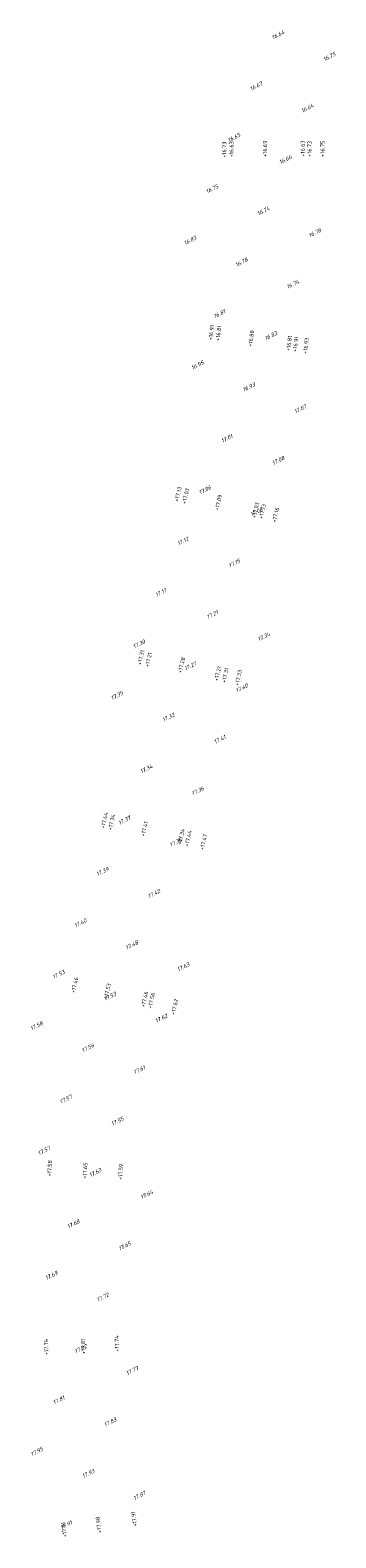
# Model space of a CAD drawing. Header units: metres. Extents: x 202983 to 204040, y 388598 to 392940.
# Tile 10 of 19: x 203703 to 203730, y 391038 to 391173. Entities that reach past the tile are written whole.
import ezdxf

# ---------------------------------------------------------------- set-up
doc = ezdxf.new("R2010")
doc.units = ezdxf.units.M
doc.layers.add('B-WE-OG-HOOGTEPUNT-T18', color=252, linetype='Continuous', lineweight=18)
doc.layers.add('N-WE-OG-HOOGTEPUNT-T25', color=7, linetype='Continuous', lineweight=25)
doc.styles.add('NLCS-ISO', font='NLCS-ISO.ttf')
doc.styles.add('NLCS-ISO-M200-T18', font='NLCS-ISO.ttf', dxfattribs={"height": 0.36})

msp = doc.modelspace()

# ---------------------------------------------------------------- texts
at = {"layer": 'B-WE-OG-HOOGTEPUNT-T18', "linetype": 'Continuous', "lineweight": 18, "char_height": 0.36, "attachment_point": 8, "rotation": 27, "style": 'NLCS-ISO'}
for s, insert in [('{\\fNLCS-ISO|b0|i1|c0|p2;\\C256;16.64}', (203724.81, 391172.6, 16.64)), ('{\\fNLCS-ISO|b0|i1|c0|p2;\\C256;16.75}', (203729.4, 391170.64, 16.75)), ('{\\fNLCS-ISO|b0|i1|c0|p2;\\C256;16.67}', (203722.84, 391168, 16.67)), ('{\\fNLCS-ISO|b0|i1|c0|p2;\\C256;16.64}', (203727.44, 391166.04, 16.64)), ('{\\fNLCS-ISO|b0|i1|c0|p2;\\C256;16.65}', (203720.87, 391163.41, 16.65)), ('{\\fNLCS-ISO|b0|i1|c0|p2;\\C256;16.66}', (203725.47, 391161.44, 16.66)), ('{\\fNLCS-ISO|b0|i1|c0|p2;\\C256;16.75}', (203718.91, 391158.81, 16.75)), ('{\\fNLCS-ISO|b0|i1|c0|p2;\\C256;16.74}', (203723.5, 391156.84, 16.74)), ('{\\fNLCS-ISO|b0|i1|c0|p2;\\C256;16.78}', (203728.1, 391154.88, 16.78)), ('{\\fNLCS-ISO|b0|i1|c0|p2;\\C256;16.83}', (203716.94, 391154.21, 16.83)), ('{\\fNLCS-ISO|b0|i1|c0|p2;\\C256;16.78}', (203721.54, 391152.25, 16.78)), ('{\\fNLCS-ISO|b0|i1|c0|p2;\\C256;16.74}', (203726.13, 391150.28, 16.74)), ('{\\fNLCS-ISO|b0|i1|c0|p2;\\C256;16.81}', (203719.57, 391147.65, 16.81)), ('{\\fNLCS-ISO|b0|i1|c0|p2;\\C256;16.83}', (203724.17, 391145.68, 16.83)), ('{\\fNLCS-ISO|b0|i1|c0|p2;\\C256;16.95}', (203717.6, 391143.05, 16.95)), ('{\\fNLCS-ISO|b0|i1|c0|p2;\\C256;16.93}', (203722.2, 391141.09, 16.93)), ('{\\fNLCS-ISO|b0|i1|c0|p2;\\C256;17.07}', (203726.8, 391139.12, 17.07)), ('{\\fNLCS-ISO|b0|i1|c0|p2;\\C256;17.01}', (203720.23, 391136.49, 17.01)), ('{\\fNLCS-ISO|b0|i1|c0|p2;\\C256;17.08}', (203724.83, 391134.52, 17.08)), ('{\\fNLCS-ISO|b0|i1|c0|p2;\\C256;17.06}', (203718.27, 391131.89, 17.06)), ('{\\fNLCS-ISO|b0|i1|c0|p2;\\C256;17.06}', (203722.87, 391129.93, 17.06)), ('{\\fNLCS-ISO|b0|i1|c0|p2;\\C256;17.12}', (203716.3, 391127.3, 17.12)), ('{\\fNLCS-ISO|b0|i1|c0|p2;\\C256;17.15}', (203720.9, 391125.33, 17.15)), ('{\\fNLCS-ISO|b0|i1|c0|p2;\\C256;17.17}', (203714.34, 391122.7, 17.17)), ('{\\fNLCS-ISO|b0|i1|c0|p2;\\C256;17.21}', (203718.93, 391120.73, 17.21)), ('{\\fNLCS-ISO|b0|i1|c0|p2;\\C256;17.30}', (203712.37, 391118.1, 17.3)), ('{\\fNLCS-ISO|b0|i1|c0|p2;\\C256;17.34}', (203723.53, 391118.77, 17.34)), ('{\\fNLCS-ISO|b0|i1|c0|p2;\\C256;17.27}', (203716.97, 391116.13, 17.27)), ('{\\fNLCS-ISO|b0|i1|c0|p2;\\C256;17.40}', (203721.56, 391114.17, 17.4)), ('{\\fNLCS-ISO|b0|i1|c0|p2;\\C256;17.35}', (203710.4, 391113.5, 17.35)), ('{\\fNLCS-ISO|b0|i1|c0|p2;\\C256;17.32}', (203715, 391111.54, 17.32)), ('{\\fNLCS-ISO|b0|i1|c0|p2;\\C256;17.41}', (203719.6, 391109.57, 17.41)), ('{\\fNLCS-ISO|b0|i1|c0|p2;\\C256;17.34}', (203713.03, 391106.94, 17.34)), ('{\\fNLCS-ISO|b0|i1|c0|p2;\\C256;17.36}', (203717.63, 391104.97, 17.36)), ('{\\fNLCS-ISO|b0|i1|c0|p2;\\C256;17.37}', (203711.07, 391102.34, 17.37)), ('{\\fNLCS-ISO|b0|i1|c0|p2;\\C256;17.36}', (203715.66, 391100.38, 17.36)), ('{\\fNLCS-ISO|b0|i1|c0|p2;\\C256;17.39}', (203709.1, 391097.75, 17.39)), ('{\\fNLCS-ISO|b0|i1|c0|p2;\\C256;17.42}', (203713.7, 391095.78, 17.42)), ('{\\fNLCS-ISO|b0|i1|c0|p2;\\C256;17.40}', (203707.13, 391093.15, 17.4)), ('{\\fNLCS-ISO|b0|i1|c0|p2;\\C256;17.48}', (203711.73, 391091.18, 17.48)), ('{\\fNLCS-ISO|b0|i1|c0|p2;\\C256;17.53}', (203705.17, 391088.55, 17.53)), ('{\\fNLCS-ISO|b0|i1|c0|p2;\\C256;17.63}', (203716.33, 391089.22, 17.63)), ('{\\fNLCS-ISO|b0|i1|c0|p2;\\C256;17.53}', (203709.77, 391086.59, 17.53)), ('{\\fNLCS-ISO|b0|i1|c0|p2;\\C256;17.62}', (203714.36, 391084.62, 17.62)), ('{\\fNLCS-ISO|b0|i1|c0|p2;\\C256;17.58}', (203703.2, 391083.95, 17.58)), ('{\\fNLCS-ISO|b0|i1|c0|p2;\\C256;17.56}', (203707.8, 391081.99, 17.56)), ('{\\fNLCS-ISO|b0|i1|c0|p2;\\C256;17.61}', (203712.4, 391080.02, 17.61)), ('{\\fNLCS-ISO|b0|i1|c0|p2;\\C256;17.57}', (203705.83, 391077.39, 17.57)), ('{\\fNLCS-ISO|b0|i1|c0|p2;\\C256;17.55}', (203710.43, 391075.42, 17.55)), ('{\\fNLCS-ISO|b0|i1|c0|p2;\\C256;17.57}', (203703.87, 391072.79, 17.57)), ('{\\fNLCS-ISO|b0|i1|c0|p2;\\C256;17.63}', (203708.46, 391070.83, 17.63)), ('{\\fNLCS-ISO|b0|i1|c0|p2;\\C256;17.64}', (203713.06, 391068.86, 17.64)), ('{\\fNLCS-ISO|b0|i1|c0|p2;\\C256;17.68}', (203706.5, 391066.23, 17.68)), ('{\\fNLCS-ISO|b0|i1|c0|p2;\\C256;17.65}', (203711.09, 391064.26, 17.65)), ('{\\fNLCS-ISO|b0|i1|c0|p2;\\C256;17.69}', (203704.53, 391061.63, 17.69)), ('{\\fNLCS-ISO|b0|i1|c0|p2;\\C256;17.72}', (203709.13, 391059.67, 17.72)), ('{\\fNLCS-ISO|b0|i1|c0|p2;\\C256;17.82}', (203707.16, 391055.07, 17.82)), ('{\\fNLCS-ISO|b0|i1|c0|p2;\\C256;17.77}', (203711.76, 391053.1, 17.77)), ('{\\fNLCS-ISO|b0|i1|c0|p2;\\C256;17.81}', (203705.19, 391050.47, 17.81)), ('{\\fNLCS-ISO|b0|i1|c0|p2;\\C256;17.83}', (203709.79, 391048.51, 17.83)), ('{\\fNLCS-ISO|b0|i1|c0|p2;\\C256;17.95}', (203703.23, 391045.88, 17.95)), ('{\\fNLCS-ISO|b0|i1|c0|p2;\\C256;17.93}', (203707.83, 391043.91, 17.93)), ('{\\fNLCS-ISO|b0|i1|c0|p2;\\C256;17.87}', (203712.42, 391041.94, 17.87)), ('{\\fNLCS-ISO|b0|i1|c0|p2;\\C256;17.91}', (203705.86, 391039.31, 17.91))]:
    msp.add_mtext(s, dxfattribs=dict(at, insert=insert))
at = {"layer": 'N-WE-OG-HOOGTEPUNT-T25', "linetype": 'Continuous', "lineweight": 25, "char_height": 0.36, "attachment_point": 8, "style": 'NLCS-ISO-M200-T18'}
for s, insert, rotation in [('{\\fNLCS-ISO|b0|i0|c0|p2;+16.73}', (203720.1, 391162.48, 16.73), 89.9028), ('{\\fNLCS-ISO|b0|i0|c0|p2;+16.63}', (203720.75, 391162.51, 16.63), 89.9028), ('{\\fNLCS-ISO|b0|i0|c0|p2;+16.69}', (203723.74, 391162.57, 16.69), 89.9028), ('{\\fNLCS-ISO|b0|i0|c0|p2;+16.63}', (203727.13, 391162.58, 16.63), 89.9028), ('{\\fNLCS-ISO|b0|i0|c0|p2;+16.73}', (203727.73, 391162.55, 16.73), 89.9028), ('{\\fNLCS-ISO|b0|i0|c0|p2;+16.75}', (203728.89, 391162.56, 16.75), 89.9028), ('{\\fNLCS-ISO|b0|i0|c0|p2;+16.91}', (203718.94, 391146.1, 16.91), 82.2722), ('{\\fNLCS-ISO|b0|i0|c0|p2;+16.81}', (203719.58, 391146.05, 16.81), 82.2722), ('{\\fNLCS-ISO|b0|i0|c0|p2;+16.88}', (203722.51, 391145.58, 16.88), 82.2722), ('{\\fNLCS-ISO|b0|i0|c0|p2;+16.81}', (203725.9, 391145.14, 16.81), 82.2722), ('{\\fNLCS-ISO|b0|i0|c0|p2;+16.91}', (203726.48, 391145.07, 16.91), 82.2722), ('{\\fNLCS-ISO|b0|i0|c0|p2;+16.93}', (203727.41, 391144.92, 16.93), 82.2722), ('{\\fNLCS-ISO|b0|i0|c0|p2;+17.13}', (203715.96, 391131.63, 17.13), 77.18), ('{\\fNLCS-ISO|b0|i0|c0|p2;+17.03}', (203716.65, 391131.46, 17.03), 77.18), ('{\\fNLCS-ISO|b0|i0|c0|p2;+17.09}', (203719.57, 391130.88, 17.09), 77.18), ('{\\fNLCS-ISO|b0|i0|c0|p2;+17.03}', (203722.9, 391130.2, 17.03), 77.18), ('+17.13', (203723.51, 391130.08, 17.12), 77.18), ('+17.16', (203724.7, 391129.78, 17.15), 77.18), ('{\\fNLCS-ISO|b0|i0|c0|p2;+17.31}', (203712.65, 391117.02, 17.31), 77.18), ('{\\fNLCS-ISO|b0|i0|c0|p2;+17.21}', (203713.32, 391116.82, 17.21), 77.18), ('{\\fNLCS-ISO|b0|i0|c0|p2;+17.28}', (203716.27, 391116.34, 17.28), 77.18), ('{\\fNLCS-ISO|b0|i0|c0|p2;+17.21}', (203719.51, 391115.58, 17.21), 77.18), ('{\\fNLCS-ISO|b0|i0|c0|p2;+17.31}', (203720.18, 391115.43, 17.31), 77.18), ('{\\fNLCS-ISO|b0|i0|c0|p2;+17.33}', (203721.36, 391115.21, 17.33), 77.18), ('{\\fNLCS-ISO|b0|i0|c0|p2;+17.44}', (203709.37, 391102.45, 17.44), 77.18), ('{\\fNLCS-ISO|b0|i0|c0|p2;+17.34}', (203710.02, 391102.28, 17.34), 77.18), ('{\\fNLCS-ISO|b0|i0|c0|p2;+17.41}', (203712.95, 391101.69, 17.41), 77.18), ('{\\fNLCS-ISO|b0|i0|c0|p2;+17.34}', (203716.25, 391101, 17.34), 77.18), ('{\\fNLCS-ISO|b0|i0|c0|p2;+17.44}', (203716.87, 391100.84, 17.44), 77.18), ('{\\fNLCS-ISO|b0|i0|c0|p2;+17.47}', (203718.24, 391100.51, 17.47), 77.18), ('{\\fNLCS-ISO|b0|i0|c0|p2;+17.46}', (203706.72, 391087.72, 17.46), 77.183), ('{\\fNLCS-ISO|b0|i0|c0|p2;+17.53}', (203709.64, 391087.17, 17.53), 77.183), ('{\\fNLCS-ISO|b0|i0|c0|p2;+17.46}', (203712.97, 391086.45, 17.46), 77.183), ('{\\fNLCS-ISO|b0|i0|c0|p2;+17.56}', (203713.58, 391086.34, 17.56), 77.183), ('+17.62', (203715.65, 391085.77, 17.59), 77.183), ('{\\fNLCS-ISO|b0|i0|c0|p2;+17.58}', (203704.48, 391071.36, 17.58), 86.3734), ('{\\fNLCS-ISO|b0|i0|c0|p2;+17.65}', (203707.64, 391071.16, 17.65), 86.3734), ('{\\fNLCS-ISO|b0|i0|c0|p2;+17.59}', (203710.83, 391071.04, 17.59), 86.3734), ('{\\fNLCS-ISO|b0|i0|c0|p2;+17.74}', (203704.17, 391055.39, 17.74), 91.9988), ('{\\fNLCS-ISO|b0|i0|c0|p2;+17.81}', (203707.49, 391055.46, 17.81), 91.9988), ('{\\fNLCS-ISO|b0|i0|c0|p2;+17.74}', (203710.5, 391055.7, 17.74), 91.9988), ('{\\fNLCS-ISO|b0|i0|c0|p2;+17.91}', (203712.04, 391040.03, 17.91), 97.8232), ('{\\fNLCS-ISO|b0|i0|c0|p2;+17.91}', (203705.76, 391039.07, 17.91), 97.8232), ('{\\fNLCS-ISO|b0|i0|c0|p2;+17.98}', (203708.86, 391039.5, 17.98), 97.8232)]:
    msp.add_mtext(s, dxfattribs=dict(at, insert=insert, rotation=rotation))

doc.saveas('drawing.dxf')
